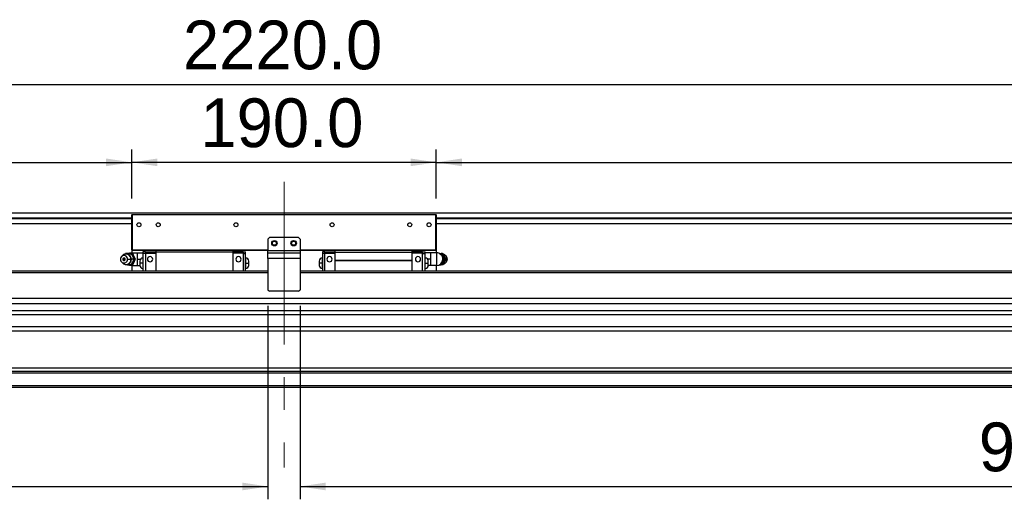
# Model space of a CAD drawing. Header units: millimetres. Extents: x 40 to 3320, y 40 to 2336.
# Tile 5 of 8: x 1158 to 1773, y 1150 to 1449. Entities that reach past the tile are written whole.
import ezdxf

# ---------------------------------------------------------------- set-up
doc = ezdxf.new("R2010")
doc.units = ezdxf.units.MM
doc.header["$LTSCALE"] = 8
doc.linetypes.add('CENTERX2', pattern=[20.32, 12.7, -2.54, 2.54, -2.54])
doc.layers.add('DIMNS', color=7, linetype='Continuous')
doc.styles.add('SLDTEXTSTYLE7', font='txt')
doc.dimstyles.new('SLDDIMSTYLE5', dxfattribs={"dimtxt": 30.4, "dimasz": 16, "dimexe": 0, "dimexo": 0.0625, "dimgap": 7.6, "dimtad": 2, "dimdec": 1, "dimrnd": 1e-09, "dimzin": 4, "dimdsep": 46, "dimtxsty": 'SLDTEXTSTYLE7', "dimsah": 1, "dimcen": 0.09, "dimadec": 0, "dimazin": 1, "dimtfac": 1, "dimtdec": 1, "dimtofl": 0, "dimtmove": 0, "dimatfit": 3, "dimfxl": 0, "dimfrac": 2, "dimtolj": 1, "dimtzin": 12, "dimarcsym": 0})

# ---------------------------------------------------------------- blocks, each defined once
blk = doc.blocks.new('_D_13')
at = {"layer": 'DIMNS'}
for p, q in [((213.15, 1307.07), (213.15, 1416.41)), ((2433.15, 1307.07), (2433.15, 1416.41)), ((213.15, 1408.41), (2433.15, 1408.41))]:
    blk.add_line(p, q, dxfattribs=at)
for points in [[(213.15, 1408.41), (229.15, 1406.01), (229.15, 1410.81)], [(2433.15, 1408.41), (2417.15, 1410.81), (2417.15, 1406.01)]]:
    blk.add_solid(points, dxfattribs=at)
at = {"layer": 'DIMNS', "insert": (1260.09, 1448.3), "char_height": 30.4, "attachment_point": 1, "style": 'SLDTEXTSTYLE7'}
blk.add_mtext('2220.0', dxfattribs=at)
blk = doc.blocks.new('_D_14')
at = {"layer": 'DIMNS'}
for p, q in [((1228.15, 1337.27), (1228.15, 1367.84)), ((1418.15, 1337.27), (1418.15, 1367.84)), ((1418.15, 1359.84), (1228.15, 1359.84))]:
    blk.add_line(p, q, dxfattribs=at)
for points in [[(1228.15, 1359.84), (1244.15, 1357.44), (1244.15, 1362.24)], [(1418.15, 1359.84), (1402.15, 1362.24), (1402.15, 1357.44)]]:
    blk.add_solid(points, dxfattribs=at)
at = {"layer": 'DIMNS', "insert": (1270.97, 1399.73), "char_height": 30.4, "attachment_point": 1, "style": 'SLDTEXTSTYLE7'}
blk.add_mtext('190.0', dxfattribs=at)
blk = doc.blocks.new('_D_15')
at = {"layer": 'DIMNS'}
for p, q in [((250.15, 1327.57), (250.15, 1367.84)), ((1228.15, 1337.27), (1228.15, 1367.84)), ((250.15, 1359.84), (1228.15, 1359.84))]:
    blk.add_line(p, q, dxfattribs=at)
for points in [[(250.15, 1359.84), (266.15, 1357.44), (266.15, 1362.24)], [(1228.15, 1359.84), (1212.15, 1362.24), (1212.15, 1357.44)]]:
    blk.add_solid(points, dxfattribs=at)
at = {"layer": 'DIMNS', "char_height": 30.4, "attachment_point": 1, "style": 'SLDTEXTSTYLE7'}
for s, insert in [('=T/2+18mm', (763.83, 1399.73)), ('978.0', (666.98, 1399.73))]:
    blk.add_mtext(s, dxfattribs=dict(at, insert=insert))
blk = doc.blocks.new('_D_16')
at = {"layer": 'DIMNS'}
for p, q in [((1418.15, 1337.27), (1418.15, 1367.84)), ((2396.15, 1327.57), (2396.15, 1367.84)), ((1418.15, 1359.84), (2396.15, 1359.84))]:
    blk.add_line(p, q, dxfattribs=at)
for points in [[(1418.15, 1359.84), (1434.15, 1357.44), (1434.15, 1362.24)], [(2396.15, 1359.84), (2380.15, 1362.24), (2380.15, 1357.44)]]:
    blk.add_solid(points, dxfattribs=at)
at = {"layer": 'DIMNS', "char_height": 30.4, "attachment_point": 1, "style": 'SLDTEXTSTYLE7'}
for s, insert in [('=T/2+18mm', (1882.58, 1399.73)), ('978.0', (1785.72, 1399.73))]:
    blk.add_mtext(s, dxfattribs=dict(at, insert=insert))
blk = doc.blocks.new('_D_17')
at = {"layer": 'DIMNS'}
for p, q in [((1313.15, 1270.25), (1313.15, 1149.63)), ((353.15, 1263.25), (353.15, 1149.63)), ((353.15, 1157.63), (1313.15, 1157.63))]:
    blk.add_line(p, q, dxfattribs=at)
for points in [[(353.15, 1157.63), (369.15, 1155.23), (369.15, 1160.03)], [(1313.15, 1157.63), (1297.15, 1160.03), (1297.15, 1155.23)]]:
    blk.add_solid(points, dxfattribs=at)
at = {"layer": 'DIMNS', "insert": (765.48, 1197.52), "char_height": 30.4, "attachment_point": 1, "style": 'SLDTEXTSTYLE7'}
blk.add_mtext('960.0', dxfattribs=at)
blk = doc.blocks.new('_D_18')
at = {"layer": 'DIMNS'}
for p, q in [((1333.15, 1270.25), (1333.15, 1149.63)), ((2293.15, 1263.25), (2293.15, 1149.63)), ((1333.15, 1157.63), (2293.15, 1157.63))]:
    blk.add_line(p, q, dxfattribs=at)
for points in [[(1333.15, 1157.63), (1349.15, 1155.23), (1349.15, 1160.03)], [(2293.15, 1157.63), (2277.15, 1160.03), (2277.15, 1155.23)]]:
    blk.add_solid(points, dxfattribs=at)
at = {"layer": 'DIMNS', "insert": (1756.68, 1197.52), "char_height": 30.4, "attachment_point": 1, "style": 'SLDTEXTSTYLE7'}
blk.add_mtext('960.0', dxfattribs=at)

msp = doc.modelspace()

# ---------------------------------------------------------------- linework, layer by layer
at = {"color": 7, "linetype": 'Continuous', "lineweight": 25}
for p, q in [((246.15, 1328.26), (2400.15, 1328.26)), ((1228.45, 1327.41), (1228.15, 1327.11)), ((1228.15, 1305.21), (1228.15, 1327.11)), ((1228.45, 1327.11), (1228.15, 1327.11)), ((1228.45, 1327.41), (1417.85, 1327.41)), ((1228.45, 1327.41), (1228.45, 1327.11)), ((1417.85, 1327.11), (1228.45, 1327.11)), ((1228.45, 1327.11), (1228.45, 1305.21)), ((1417.85, 1327.41), (1417.85, 1327.11)), ((1418.15, 1327.11), (1417.85, 1327.41)), ((1417.85, 1305.21), (1417.85, 1327.11)), ((1418.15, 1327.11), (1417.85, 1327.11)), ((1418.15, 1327.11), (1418.15, 1305.21)), ((246.15, 1321.76), (1228.15, 1321.76)), ((1418.15, 1321.76), (2400.15, 1321.76)), ((1314.15, 1312.91), (1313.15, 1311.91)), ((1313.15, 1311.91), (1313.15, 1304.91)), ((1332.15, 1312.91), (1314.15, 1312.91)), ((1333.15, 1311.91), (1332.15, 1312.91)), ((1333.15, 1311.91), (1333.15, 1304.91)), ((1228, 1302.91), (1228.71, 1302.91)), ((1228.05, 1303.41), (1231.47, 1303.41)), ((1228.15, 1305.21), (1228.45, 1304.91)), ((1228.45, 1305.21), (1228.15, 1305.21)), ((1228.15, 1305.21), (1228.15, 1303.41)), ((1228.45, 1305.21), (1313.15, 1305.21)), ((1228.45, 1305.21), (1228.45, 1304.91)), ((1313.15, 1304.91), (1228.45, 1304.91)), ((1231.65, 1301.41), (1231.65, 1303.41)), ((1231.81, 1303.41), (1235.15, 1303.41)), ((1236.65, 1304.01), (1235.15, 1304.01)), ((1235.15, 1304.01), (1235.15, 1303.07)), ((1236.65, 1303.07), (1235.15, 1303.07)), ((1235.15, 1303.07), (1235.15, 1291.91)), ((1236.65, 1304.11), (1236.65, 1303.16)), ((1236.65, 1304.11), (1243.15, 1304.11)), ((1236.65, 1303.16), (1243.15, 1303.16)), ((1236.65, 1303.16), (1236.65, 1291.91)), ((1243.15, 1304.91), (1243.15, 1303.91)), ((1291.15, 1303.91), (1243.15, 1303.91)), ((1243.15, 1303.91), (1243.15, 1291.91)), ((1291.15, 1304.91), (1291.15, 1303.91)), ((1297.65, 1304.11), (1291.15, 1304.11)), ((1291.15, 1303.91), (1291.15, 1291.91)), ((1297.65, 1303.16), (1291.15, 1303.16)), ((1297.65, 1304.11), (1297.65, 1303.16)), ((1297.65, 1304.01), (1299.15, 1304.01)), ((1297.65, 1303.16), (1297.65, 1291.91)), ((1297.65, 1303.07), (1299.15, 1303.07)), ((1299.15, 1303.07), (1299.15, 1304.01)), ((1299.15, 1291.91), (1299.15, 1303.07)), ((1313.15, 1304.91), (1333.15, 1304.91)), ((1313.15, 1303.41), (1313.15, 1304.91)), ((1313.15, 1299.91), (1313.15, 1303.41)), ((1313.15, 1303.41), (1333.15, 1303.41)), ((1333.15, 1305.21), (1417.85, 1305.21)), ((1417.85, 1304.91), (1333.15, 1304.91)), ((1333.15, 1304.91), (1333.15, 1303.41)), ((1333.15, 1303.41), (1333.15, 1299.91)), ((1348.65, 1304.01), (1347.15, 1304.01)), ((1347.15, 1304.01), (1347.15, 1303.07)), ((1348.65, 1303.07), (1347.15, 1303.07)), ((1347.15, 1303.07), (1347.15, 1291.91)), ((1348.65, 1303.16), (1348.65, 1304.11)), ((1348.65, 1304.11), (1355.15, 1304.11)), ((1348.65, 1291.91), (1348.65, 1303.16)), ((1348.65, 1303.16), (1355.15, 1303.16)), ((1355.15, 1303.91), (1355.15, 1304.91)), ((1355.15, 1298.91), (1355.15, 1303.91)), ((1355.15, 1303.91), (1403.15, 1303.91)), ((1403.15, 1303.91), (1403.15, 1304.91)), ((1409.65, 1304.11), (1403.15, 1304.11)), ((1403.15, 1298.91), (1403.15, 1303.91)), ((1409.65, 1303.16), (1403.15, 1303.16)), ((1409.65, 1303.16), (1409.65, 1304.11)), ((1409.65, 1304.01), (1411.15, 1304.01)), ((1409.65, 1291.91), (1409.65, 1303.16)), ((1409.65, 1303.07), (1411.15, 1303.07)), ((1411.15, 1303.07), (1411.15, 1304.01)), ((1414.48, 1303.41), (1411.15, 1303.41)), ((1411.15, 1291.91), (1411.15, 1303.07)), ((1414.65, 1303.41), (1414.65, 1301.41)), ((1418.25, 1303.41), (1414.82, 1303.41)), ((1418.15, 1305.21), (1417.85, 1305.21)), ((1418.15, 1305.21), (1417.85, 1304.91)), ((1417.85, 1305.21), (1417.85, 1304.91)), ((1418.15, 1305.21), (1418.15, 1303.41)), ((1420.05, 1302.91), (1421.3, 1302.91)), ((1422.01, 1302.91), (1421.3, 1302.91)), ((1222.33, 1301.7), (1221.75, 1301.04)), ((1221.75, 1297.78), (1222.33, 1297.12)), ((1225.47, 1299.41), (1227.56, 1299.41)), ((1229.86, 1299.41), (1230.57, 1299.41)), ((1231.65, 1297.41), (1231.65, 1301.41)), ((1231.65, 1295.41), (1231.65, 1297.41)), ((1231.81, 1299.41), (1233.53, 1299.41)), ((1233.15, 1298.26), (1233.15, 1296.91)), ((1233.15, 1296.91), (1233.15, 1295.56)), ((1235.15, 1300.16), (1235.05, 1300.16)), ((1235.15, 1296.91), (1235.05, 1296.91)), ((1299.25, 1300.16), (1299.15, 1300.16)), ((1299.15, 1296.91), (1299.25, 1296.91)), ((1301.15, 1296.91), (1301.15, 1298.26)), ((1301.15, 1295.56), (1301.15, 1296.91)), ((1333.15, 1299.91), (1313.15, 1299.91)), ((1313.15, 1299.91), (1313.15, 1280.41)), ((1333.15, 1299.91), (1333.15, 1280.41)), ((1345.15, 1298.26), (1345.15, 1296.91)), ((1345.15, 1296.91), (1345.15, 1295.56)), ((1347.15, 1300.16), (1347.05, 1300.16)), ((1347.15, 1296.91), (1347.05, 1296.91)), ((1355.15, 1298.91), (1403.15, 1298.91)), ((1355.15, 1298.51), (1355.15, 1298.91)), ((1355.15, 1298.51), (1403.15, 1298.51)), ((1355.15, 1291.91), (1355.15, 1298.51)), ((1403.15, 1298.51), (1403.15, 1298.91)), ((1403.15, 1291.91), (1403.15, 1298.51)), ((1411.25, 1300.16), (1411.15, 1300.16)), ((1411.15, 1296.91), (1411.25, 1296.91)), ((1414.48, 1299.41), (1412.76, 1299.41)), ((1413.15, 1296.91), (1413.15, 1298.26)), ((1413.15, 1295.56), (1413.15, 1296.91)), ((1414.65, 1301.41), (1414.65, 1297.41)), ((1414.65, 1297.41), (1414.65, 1295.41)), ((1423.87, 1299.41), (1423.17, 1299.41)), ((1424.54, 1301.04), (1423.96, 1301.7)), ((1423.96, 1297.12), (1424.54, 1297.78)), ((1425.15, 1299.41), (1424.81, 1299.41)), ((1228.15, 1291.91), (225.15, 1291.91)), ((1313.15, 1291.91), (225.15, 1291.91)), ((1223.68, 1296.25), (1224.13, 1296.18)), ((1228, 1295.91), (1228.71, 1295.91)), ((1228.05, 1295.41), (1231.47, 1295.41)), ((1228.15, 1295.41), (1228.15, 1291.91)), ((1231.81, 1295.41), (1233.15, 1295.41)), ((1235.05, 1293.66), (1235.15, 1293.66)), ((1299.15, 1293.66), (1299.25, 1293.66)), ((2421.15, 1291.91), (1333.15, 1291.91)), ((1347.05, 1293.66), (1347.15, 1293.66)), ((1411.15, 1293.66), (1411.25, 1293.66)), ((1414.48, 1295.41), (1413.14, 1295.41)), ((1418.25, 1295.41), (1414.82, 1295.41)), ((1418.15, 1295.41), (1418.15, 1291.91)), ((2421.15, 1291.91), (1418.15, 1291.91)), ((1420.17, 1295.91), (1421.3, 1295.91)), ((1422.01, 1295.91), (1421.3, 1295.91)), ((1313.15, 1280.41), (1314.15, 1279.41)), ((1332.15, 1279.41), (1314.15, 1279.41)), ((1332.15, 1279.41), (1333.15, 1280.41)), ((2245.65, 1274.9), (400.65, 1274.9)), ((2421.15, 1267.24), (225.15, 1267.24)), ((2245.65, 1271.5), (400.65, 1271.5)), ((2421.15, 1264.65), (225.15, 1264.65)), ((2421.15, 1257.14), (225.15, 1257.14)), ((2421.15, 1254.54), (225.15, 1254.54)), ((2421.15, 1231.41), (225.15, 1231.41)), ((2421.15, 1229.41), (225.15, 1229.41)), ((2421.15, 1228.41), (225.15, 1228.41)), ((2421.15, 1220.41), (225.15, 1220.41)), ((2421.15, 1219.41), (225.15, 1219.41))]:
    msp.add_line(p, q, dxfattribs=at)
at = {"color": 8, "linetype": 'Continuous', "lineweight": 25}
for p, q in [((246.15, 1325.26), (1228.15, 1325.26)), ((246.15, 1324.76), (1228.15, 1324.76)), ((1418.15, 1325.26), (2400.15, 1325.26)), ((1418.15, 1324.76), (2400.15, 1324.76)), ((1235.05, 1300.16), (1235.05, 1296.91)), ((1235.05, 1296.91), (1235.05, 1293.66)), ((1299.25, 1296.91), (1299.25, 1300.16)), ((1299.25, 1293.66), (1299.25, 1296.91)), ((1347.05, 1300.16), (1347.05, 1296.91)), ((1347.05, 1296.91), (1347.05, 1293.66)), ((1411.25, 1296.91), (1411.25, 1300.16)), ((1411.25, 1293.66), (1411.25, 1296.91)), ((1313.15, 1290.91), (225.15, 1290.91)), ((2421.15, 1290.91), (1333.15, 1290.91))]:
    msp.add_line(p, q, dxfattribs=at)
at = {"color": 7, "linetype": 'Continuous', "lineweight": 25, "flags": 128}
for points in [[(1228.04, 1303.41), (1226.81, 1303.21), (1226.17, 1302.94)], [(1425.15, 1299.41), (1424.98, 1300.31), (1424.54, 1301.04)], [(1424.54, 1297.78), (1424.98, 1298.51), (1425.15, 1299.41)], [(1226.03, 1295.95), (1226.81, 1295.6), (1228.05, 1295.41)]]:
    msp.add_lwpolyline(points, dxfattribs=at)
at = {"color": 7, "linetype": 'Continuous', "lineweight": 25}
for centre, radius in [((1232.65, 1320.91), 1.25), ((1244.65, 1320.91), 1.25), ((1293.15, 1320.91), 1.25), ((1353.15, 1320.91), 1.25), ((1401.65, 1320.91), 1.25), ((1413.65, 1320.91), 1.25), ((1317.15, 1309.41), 1.7), ((1317.15, 1309.41), 1.25), ((1329.15, 1309.41), 1.7), ((1329.15, 1309.41), 1.25)]:
    msp.add_circle(centre, radius, dxfattribs=at)
for centre, radius, start, end in [((1224.54, 1299.62), 3.03, 356.04713, 136.63799), ((1226.09, 1299.91), 2.99, 90.05038, 110.92317), ((1226.03, 1299.72), 3.19, 26.79216, 89.01522), ((1418.25, 1299.41), 4, 0, 90.01825), ((1419.25, 1299.64), 3.3, 27.38571, 66.39954), ((1421.54, 1299.49), 3.27, 358.50786, 68.86743), ((1223.31, 1299.55), 2.17, 356.18197, 183.81803), ((1223.31, 1299.26), 2.17, 176.18197, 3.81803), ((1224.56, 1299.15), 3.01, 222.46703, 4.84785), ((1223.31, 1299.46), 0.765, 356.18186, 183.81814), ((1223.31, 1299.36), 0.765, 176.18203, 3.81797), ((1226.03, 1299.09), 3.19, 270.98478, 333.20784), ((1225.57, 1299.42), 3.73, 359.88935, 27.82137), ((1225.57, 1299.4), 3.73, 332.17863, 0.11065), ((1235.05, 1298.26), 1.9, 90, 180), ((1239.55, 1299.41), 1.65, 0, 180), ((1239.55, 1299.41), 1.65, 180, 0), ((1294.75, 1299.41), 1.65, 0, 180), ((1294.75, 1299.41), 1.65, 180, 0), ((1299.25, 1298.26), 1.9, 0, 90), ((1347.05, 1298.26), 1.9, 90, 180), ((1351.55, 1299.41), 1.65, 0, 180), ((1351.55, 1299.41), 1.65, 180, 0), ((1406.75, 1299.41), 1.65, 0, 180), ((1406.75, 1299.41), 1.65, 180, 0), ((1411.25, 1298.26), 1.9, 0, 90), ((1418.25, 1299.41), 4, 270.02815, 0), ((1419.25, 1299.18), 3.3, 293.6027, 332.61205), ((1418.85, 1299.41), 3.76, 332.2423, 27.7577), ((1420.93, 1299.35), 3.02, 302.6577, 1.17605), ((1420.89, 1299.45), 3.06, 359.20459, 56.41367), ((1421.54, 1299.32), 3.27, 291.04222, 1.49453), ((1226.09, 1298.9), 3, 248.38678, 269.94674), ((1235.05, 1295.56), 1.9, 180, 270), ((1299.25, 1295.56), 1.9, 270, 360), ((1347.05, 1295.56), 1.9, 180, 270), ((1411.25, 1295.56), 1.9, 270, 360)]:
    msp.add_arc(centre, radius, start, end, dxfattribs=at)
for points, knots in [([(1227.86, 1299.41), (1227.85, 1299.69), (1227.83, 1300.32), (1227.41, 1301.23), (1226.71, 1302.03), (1225.79, 1302.57), (1224.77, 1302.76), (1224.01, 1302.73), (1223.66, 1302.55), (1223.61, 1302.53)], [0, 0, 0, 0, 0.133957, 0.302777, 0.473359, 0.643211, 0.810065, 0.973084, 1, 1, 1, 1]), ([(1226.08, 1302.91), (1226, 1302.91), (1225.83, 1302.91), (1225.58, 1302.91), (1225.33, 1302.91), (1225.09, 1302.91), (1224.84, 1302.91), (1224.6, 1302.91), (1224.41, 1302.91), (1224.31, 1302.91), (1224.28, 1302.91)], [0, 0, 0, 0, 0.135916, 0.271896, 0.407995, 0.544254, 0.680708, 0.817384, 0.954304, 1, 1, 1, 1]), ([(1228, 1302.91), (1227.91, 1302.91), (1227.73, 1302.91), (1227.47, 1302.91), (1227.2, 1302.91), (1226.94, 1302.91), (1226.68, 1302.91), (1226.42, 1302.91), (1226.22, 1302.91), (1226.11, 1302.91), (1226.08, 1302.91)], [0, 0, 0, 0, 0.136993, 0.273741, 0.410263, 0.546582, 0.682732, 0.818753, 0.954693, 1, 1, 1, 1]), ([(1231.65, 1301.41), (1231.65, 1301.5), (1231.65, 1301.68), (1231.66, 1301.95), (1231.67, 1302.23), (1231.7, 1302.5), (1231.73, 1302.77), (1231.76, 1303.04), (1231.79, 1303.26), (1231.81, 1303.38), (1231.81, 1303.41)], [0, 0, 0, 0, 0.135921, 0.271906, 0.408006, 0.544265, 0.680718, 0.817391, 0.954305, 1, 1, 1, 1]), ([(1414.48, 1303.41), (1414.49, 1303.32), (1414.52, 1303.14), (1414.56, 1302.86), (1414.59, 1302.59), (1414.61, 1302.32), (1414.63, 1302.04), (1414.64, 1301.77), (1414.65, 1301.56), (1414.65, 1301.44), (1414.65, 1301.41)], [0, 0, 0, 0, 0.136998, 0.27375, 0.410273, 0.546593, 0.682742, 0.81876, 0.954695, 1, 1, 1, 1]), ([(1418.25, 1303.41), (1418.25, 1303.41), (1418.25, 1303.4), (1418.25, 1303.39), (1418.25, 1303.36), (1418.25, 1303.32), (1418.25, 1303.27), (1418.25, 1303.21), (1418.25, 1303.15), (1418.25, 1303.07), (1418.25, 1302.98), (1418.25, 1302.88), (1418.25, 1302.77), (1418.25, 1302.65), (1418.25, 1302.52), (1418.25, 1302.39), (1418.25, 1302.24), (1418.25, 1302.09), (1418.25, 1301.93), (1418.25, 1301.77), (1418.25, 1301.59), (1418.25, 1301.42), (1418.25, 1301.23), (1418.25, 1301.04), (1418.24, 1300.85), (1418.24, 1300.66), (1418.25, 1300.46), (1418.25, 1300.25), (1418.25, 1300.05), (1418.25, 1299.84), (1418.25, 1299.63), (1418.25, 1299.42), (1418.25, 1299.15), (1418.25, 1298.81), (1418.25, 1298.41), (1418.24, 1298.02), (1418.25, 1297.65), (1418.25, 1297.29), (1418.25, 1296.96), (1418.25, 1296.65), (1418.25, 1296.37), (1418.25, 1296.12), (1418.25, 1295.91), (1418.25, 1295.73), (1418.25, 1295.59), (1418.25, 1295.48), (1418.25, 1295.42), (1418.25, 1295.41), (1418.25, 1295.41)], [0, 0, 0, 0, 0.016633, 0.033266, 0.049899, 0.066532, 0.083166, 0.099799, 0.116432, 0.133064, 0.149695, 0.166326, 0.182957, 0.199588, 0.21622, 0.232853, 0.249487, 0.266122, 0.282757, 0.299392, 0.316026, 0.332656, 0.349284, 0.365923, 0.382563, 0.399183, 0.4158, 0.432432, 0.449078, 0.465722, 0.482353, 0.498974, 0.515604, 0.547903, 0.5802, 0.612485, 0.644781, 0.677073, 0.709366, 0.741659, 0.773952, 0.806244, 0.838536, 0.870828, 0.903122, 0.935415, 0.967708, 1, 1, 1, 1]), ([(1422.73, 1302.53), (1422.71, 1302.54), (1422.54, 1302.63), (1422.35, 1302.64), (1422.16, 1302.64)], [0, 0, 0, 0, 0.078465, 1, 1, 1, 1]), ([(1224.46, 1296.12), (1224.51, 1296.11), (1224.9, 1296.04), (1225.63, 1296.21), (1226.52, 1296.64), (1227.24, 1297.34), (1227.7, 1298.22), (1227.91, 1298.95), (1227.87, 1299.34), (1227.86, 1299.41)], [0, 0, 0, 0, 0.030594, 0.21985, 0.405593, 0.589863, 0.775114, 0.963397, 1, 1, 1, 1]), ([(1227.87, 1299.41), (1227.9, 1299.41), (1227.89, 1299.41), (1227.78, 1299.41), (1227.68, 1299.41), (1227.56, 1299.41)], [0, 0, 0, 0, 0.5, 0.5, 1, 1, 1, 1]), ([(1229.31, 1299.41), (1228.96, 1299.41), (1228.66, 1299.41), (1228.17, 1299.41), (1227.98, 1299.41), (1227.87, 1299.41)], [0, 0, 0, 0, 0.5, 0.5, 1, 1, 1, 1]), ([(1231.81, 1299.41), (1231.8, 1299.5), (1231.77, 1299.68), (1231.74, 1299.95), (1231.71, 1300.23), (1231.68, 1300.5), (1231.66, 1300.77), (1231.65, 1301.04), (1231.65, 1301.26), (1231.65, 1301.38), (1231.65, 1301.41)], [0, 0, 0, 0, 0.1369982, 0.2737499, 0.4102733, 0.5465935, 0.6827423, 0.8187598, 0.9546955, 1, 1, 1, 1]), ([(1231.65, 1297.41), (1231.65, 1297.5), (1231.65, 1297.68), (1231.66, 1297.95), (1231.67, 1298.23), (1231.7, 1298.5), (1231.73, 1298.77), (1231.76, 1299.04), (1231.79, 1299.26), (1231.81, 1299.38), (1231.81, 1299.41)], [0, 0, 0, 0, 0.135921, 0.271906, 0.408006, 0.544265, 0.680718, 0.817391, 0.954305, 1, 1, 1, 1]), ([(1231.81, 1295.41), (1231.8, 1295.5), (1231.77, 1295.68), (1231.74, 1295.95), (1231.71, 1296.23), (1231.68, 1296.5), (1231.66, 1296.77), (1231.65, 1297.04), (1231.65, 1297.26), (1231.65, 1297.38), (1231.65, 1297.41)], [0, 0, 0, 0, 0.1369982, 0.2737499, 0.4102733, 0.5465935, 0.6827423, 0.8187598, 0.9546955, 1, 1, 1, 1]), ([(1235.05, 1296.91), (1234.82, 1296.91), (1234.58, 1296.91), (1234.11, 1296.91), (1233.89, 1296.91), (1233.52, 1296.91), (1233.37, 1296.91), (1233.19, 1296.91), (1233.15, 1296.91), (1233.15, 1296.91)], [0, 0, 0, 0, 0.25, 0.25, 0.5, 0.5, 0.75, 0.75, 1, 1, 1, 1]), ([(1299.25, 1296.91), (1299.47, 1296.91), (1299.71, 1296.91), (1300.18, 1296.91), (1300.4, 1296.91), (1300.78, 1296.91), (1300.92, 1296.91), (1301.11, 1296.91), (1301.15, 1296.91), (1301.15, 1296.91)], [0, 0, 0, 0, 0.25, 0.25, 0.5, 0.5, 0.75, 0.75, 1, 1, 1, 1]), ([(1347.05, 1296.91), (1346.82, 1296.91), (1346.58, 1296.91), (1346.11, 1296.91), (1345.89, 1296.91), (1345.52, 1296.91), (1345.37, 1296.91), (1345.19, 1296.91), (1345.15, 1296.91), (1345.15, 1296.91)], [0, 0, 0, 0, 0.25, 0.25, 0.5, 0.5, 0.75, 0.75, 1, 1, 1, 1]), ([(1411.25, 1296.91), (1411.47, 1296.91), (1411.71, 1296.91), (1412.18, 1296.91), (1412.4, 1296.91), (1412.78, 1296.91), (1412.92, 1296.91), (1413.11, 1296.91), (1413.15, 1296.91), (1413.15, 1296.91)], [0, 0, 0, 0, 0.25, 0.25, 0.5, 0.5, 0.75, 0.75, 1, 1, 1, 1]), ([(1414.65, 1301.41), (1414.65, 1301.32), (1414.64, 1301.14), (1414.63, 1300.86), (1414.62, 1300.59), (1414.6, 1300.32), (1414.57, 1300.04), (1414.53, 1299.77), (1414.5, 1299.56), (1414.48, 1299.44), (1414.48, 1299.41)], [0, 0, 0, 0, 0.135921, 0.271906, 0.408006, 0.544265, 0.680718, 0.817391, 0.954305, 1, 1, 1, 1]), ([(1414.48, 1299.41), (1414.49, 1299.32), (1414.52, 1299.14), (1414.56, 1298.86), (1414.59, 1298.59), (1414.61, 1298.32), (1414.63, 1298.04), (1414.64, 1297.77), (1414.65, 1297.56), (1414.65, 1297.44), (1414.65, 1297.41)], [0, 0, 0, 0, 0.1369982, 0.2737499, 0.4102733, 0.5465935, 0.6827423, 0.8187598, 0.9546955, 1, 1, 1, 1]), ([(1414.65, 1297.41), (1414.65, 1297.32), (1414.64, 1297.14), (1414.63, 1296.86), (1414.62, 1296.59), (1414.6, 1296.32), (1414.57, 1296.04), (1414.53, 1295.77), (1414.5, 1295.56), (1414.48, 1295.44), (1414.48, 1295.41)], [0, 0, 0, 0, 0.135921, 0.271906, 0.408006, 0.544265, 0.680718, 0.817391, 0.954305, 1, 1, 1, 1]), ([(1423.95, 1299.41), (1424.15, 1299.41), (1424.33, 1299.41), (1424.63, 1299.41), (1424.74, 1299.41), (1424.81, 1299.41)], [0, 0, 0, 0, 0.5, 0.5, 1, 1, 1, 1]), ([(1422.16, 1296.17), (1422.29, 1296.17), (1422.48, 1296.18), (1422.66, 1296.27), (1422.72, 1296.3)], [0, 0, 0, 0, 0.653848, 1, 1, 1, 1])]:
    msp.add_open_spline(points, degree=3, knots=knots, dxfattribs=at)
for points in [[(1228, 1302.91), (1228.27, 1302.32), (1228.56, 1301.74), (1228.87, 1301.16)], [(1229.69, 1301.16), (1229.38, 1301.74), (1229.05, 1302.32), (1228.71, 1302.91)], [(1421.3, 1302.91), (1421.58, 1302.32), (1421.87, 1301.74), (1422.18, 1301.16)], [(1423, 1301.16), (1422.69, 1301.74), (1422.36, 1302.32), (1422.01, 1302.91)], [(1223.21, 1299.41), (1222.94, 1299.41), (1222.71, 1299.41), (1222.55, 1299.41)], [(1223.21, 1299.41), (1223.48, 1299.41), (1223.78, 1299.41), (1224.07, 1299.41)], [(1228.87, 1297.66), (1228.56, 1297.07), (1228.27, 1296.49), (1228, 1295.91)], [(1228.71, 1295.91), (1229.05, 1296.49), (1229.38, 1297.07), (1229.69, 1297.66)], [(1228.87, 1301.16), (1229.18, 1300.57), (1229.52, 1299.99), (1229.86, 1299.41)], [(1229.86, 1299.41), (1229.52, 1298.82), (1229.18, 1298.24), (1228.87, 1297.66)], [(1230.57, 1299.41), (1230.29, 1299.99), (1230, 1300.57), (1229.69, 1301.16)], [(1229.69, 1297.66), (1230, 1298.24), (1230.29, 1298.82), (1230.57, 1299.41)], [(1422.18, 1297.66), (1421.87, 1297.07), (1421.58, 1296.49), (1421.3, 1295.91)], [(1422.01, 1295.91), (1422.36, 1296.49), (1422.69, 1297.07), (1423, 1297.66)], [(1422.18, 1301.16), (1422.49, 1300.57), (1422.82, 1299.99), (1423.17, 1299.41)], [(1423.17, 1299.41), (1422.82, 1298.82), (1422.49, 1298.24), (1422.18, 1297.66)], [(1423.87, 1299.41), (1423.6, 1299.99), (1423.31, 1300.57), (1423, 1301.16)], [(1423, 1297.66), (1423.31, 1298.24), (1423.6, 1298.82), (1423.87, 1299.41)], [(1226.08, 1295.91), (1225.46, 1295.91), (1224.86, 1295.91), (1224.28, 1295.91)], [(1228, 1295.91), (1227.34, 1295.91), (1226.7, 1295.91), (1226.08, 1295.91)]]:
    msp.add_open_spline(points, degree=3, dxfattribs=at)
at = {"color": 8, "linetype": 'Continuous', "lineweight": 25}
for points, knots in [([(1228.05, 1302.91), (1228.05, 1302.94), (1228.05, 1303.14), (1228.05, 1303.34), (1228.05, 1303.38), (1228.05, 1303.41)], [0, 0, 0, 0, 0.0804, 0.5402, 1, 1, 1, 1]), ([(1228.05, 1295.41), (1228.05, 1295.43), (1228.05, 1295.48), (1228.05, 1295.68), (1228.05, 1295.88), (1228.05, 1295.91)], [0, 0, 0, 0, 0.4598, 0.9196, 1, 1, 1, 1])]:
    msp.add_open_spline(points, degree=3, knots=knots, dxfattribs=at)
at = {"layer": 'DIMNS', "linetype": 'CENTERX2', "lineweight": 18}
msp.add_line((1323.15, 1347.71), (1323.15, 1169.41), dxfattribs=at)

# ---------------------------------------------------------------- dimensions: what is measured, and where the dimension line sits
at = {"layer": 'DIMNS'}
for base, p1, p2, picture, middle in [((2433.15, 1408.41), (213.15, 1296.91), (2433.15, 1296.91), '_D_13', (1319.49, 1408.41)), ((1228.15, 1359.84), (1418.15, 1327.11), (1228.15, 1327.11), '_D_14', (1319.39, 1359.84)), ((1313.15, 1157.63), (353.15, 1273.41), (1313.15, 1280.41), '_D_17', (813.91, 1157.63)), ((2293.15, 1157.63), (1333.15, 1280.41), (2293.15, 1273.41), '_D_18', (1805.1, 1157.63))]:
    dim = msp.add_linear_dim(base=base, p1=p1, p2=p2, angle=0, dimstyle='SLDDIMSTYLE5', dxfattribs=at)
    dim.commit()
    dim.dimension.update_dxf_attribs({"geometry": picture, "text_midpoint": middle, "dimtype": 160})
for base, p1, p2, picture, middle in [((1228.15, 1359.84), (250.15, 1317.41), (1228.15, 1327.11), '_D_15', (829.93, 1359.84)), ((2396.15, 1359.84), (1418.15, 1327.11), (2396.15, 1317.41), '_D_16', (1948.67, 1359.84))]:
    dim = msp.add_linear_dim(base=base, p1=p1, p2=p2, angle=0, text='<>=T/2+18mm', dimstyle='SLDDIMSTYLE5', dxfattribs=at)
    dim.commit()
    dim.dimension.update_dxf_attribs({"geometry": picture, "text_midpoint": middle, "dimtype": 160})

doc.saveas('drawing.dxf')
